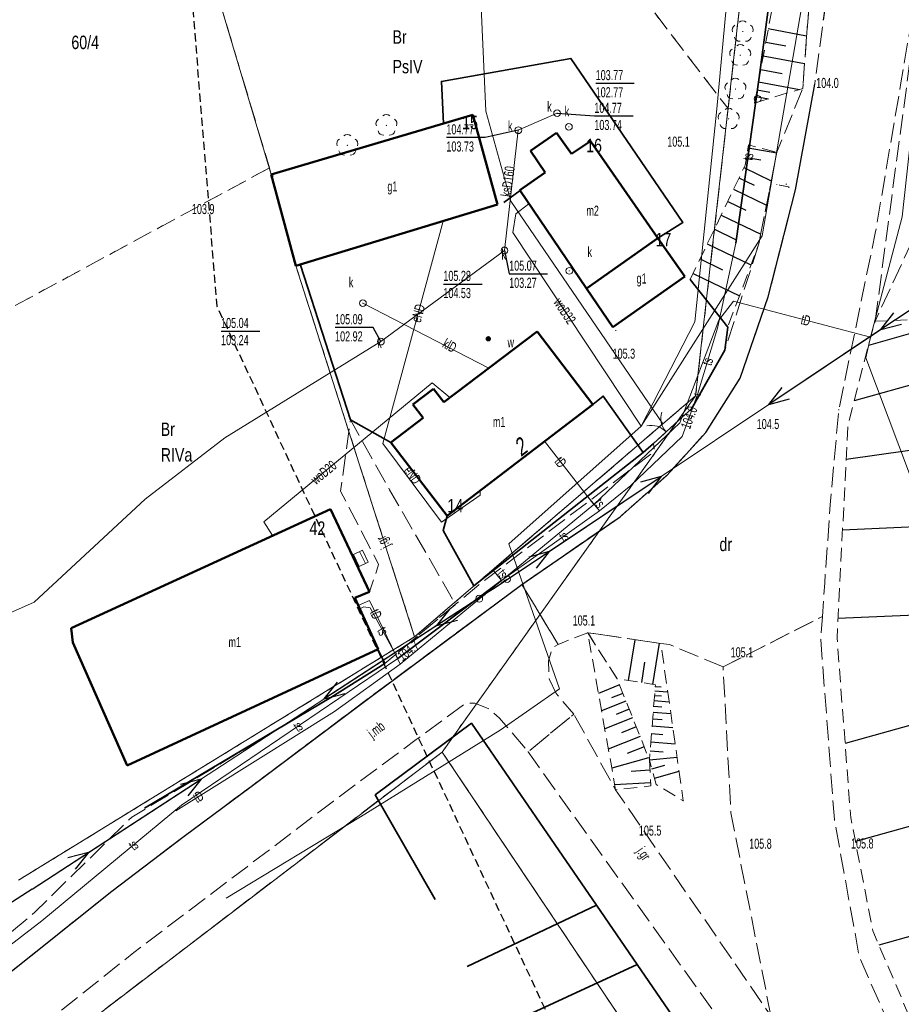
# Model space of a CAD drawing. Header units: metres. Extents: x 5550910 to 5553628, y 5952297 to 5957865.
# Tile 26 of 36: x 5551403 to 5551469, y 5955411 to 5955484. Entities that reach past the tile are written whole.
import ezdxf
from ezdxf.enums import TextEntityAlignment as Align

# ---------------------------------------------------------------- set-up
doc = ezdxf.new("R2010")
doc.units = ezdxf.units.M
for name, pattern in [('1.0_0.5', [1.5, 1, -0.5]), ('1.5_0.5', [2, 1.5, -0.5]), ('2', [0.9, 0.6, -0.3]), ('219-500', [0]), ('egkk-500', [2, 1.5, -0.5]), ('egug-500', [1, 0.5, -0.5]), ('otob_500', [0]), ('suep_nn_500', [0]), ('supp_500', [1, 0.5, -0.5])]:
    doc.linetypes.add(name, pattern=pattern)
doc.layers.get('0').update_dxf_attribs({"color": 2, "lineweight": 5})
doc.styles.get("Standard").update_dxf_attribs({"font": 'Working1250', "width": 0.75})
doc.linetypes.add('902-500', pattern='A,3.75,0,[1,ksztalty.shx,S=0.5,R=0,X=0,Y=0],3.75', length=7.5)

# ---------------------------------------------------------------- blocks, each defined once
blk = doc.blocks.new('PW01')
at = {"linetype": 'Continuous', "lineweight": 13}
h = blk.add_hatch(color=0, dxfattribs=at)
edge = h.paths.add_edge_path()
edge.add_arc((0, 0), 0.045, 0, 360)
blk = doc.blocks.new('US22')
at = {"color": 0, "linetype": 'Continuous', "lineweight": 13}
blk.add_circle((0, 0), 0.25, dxfattribs=at)
blk = doc.blocks.new('OP021')
at = {"linetype": 'Continuous', "lineweight": 13}
h = blk.add_hatch(color=0, dxfattribs=at)
edge = h.paths.add_edge_path()
edge.add_arc((0, 0), 0.05, 0, 360)
at = {"color": 0, "linetype": 'Continuous', "lineweight": 13}
for centre, start, end in [((0, 0.4), 49.272, 130.728), ((-0.38, 0.124), 121.308, 202.548), ((0.38, 0.124), 337.452, 58.692), ((-0.235, -0.324), 193.221, 274.871), ((0.235, -0.324), 265.129, 346.779)]:
    blk.add_arc(centre, 0.4, start, end, dxfattribs=at)
blk = doc.blocks.new('US25')
at = {"linetype": 'Continuous', "lineweight": 0}
h = blk.add_hatch(color=0, dxfattribs=at)
edge = h.paths.add_edge_path()
edge.add_arc((0, 0), 0.2, 0, 360)
blk = doc.blocks.new('XX_01')
at = {"color": 0, "linetype": 'Continuous', "lineweight": 13}
blk.add_line((0, -0.25), (0, 0.25), dxfattribs=at)
blk = doc.blocks.new('US15')
at = {"color": 0, "linetype": 'Continuous', "lineweight": 13}
blk.add_circle((0, 0), 0.25, dxfattribs=at)
blk = doc.blocks.new('SM05')
at = {"color": 0, "linetype": 'Continuous', "lineweight": 13}
blk.add_circle((0, 0), 0.25, dxfattribs=at)
blk = doc.blocks.new('OK02')
at = {"color": 0, "linetype": 'Continuous', "lineweight": 0}
for centre, start, end in [((-1.5, 0), 0, 60), ((1.5, 0), 120, 180)]:
    blk.add_arc(centre, 1.5, start, end, dxfattribs=at)
blk = doc.blocks.new('SUEP1')
at = {"color": 0, "linetype": 'Continuous'}
for p, q in [((0, 0), (5, 0)), ((5, 0), (3.5, 0.5)), ((5, 0), (3.5, -0.5)), ((5, 0), (15, 0)), ((15, 0), (13.5, 0.5)), ((15, 0), (13.5, -0.5))]:
    blk.add_line(p, q, dxfattribs=at)

msp = doc.modelspace()

# ---------------------------------------------------------------- linework, layer by layer
at = {"layer": '000 Inne (niezydentyfikowane)', "color": 7, "linetype": 'CONTINUOUS', "lineweight": 25, "flags": 128}
for points in [[(5551458.82, 5955483.79), (5551461.67, 5955483.26)], [(5551458.64, 5955482.79), (5551460.12, 5955482.52)], [(5551458.45, 5955481.77), (5551461.52, 5955481.2)], [(5551458.26, 5955480.75), (5551459.85, 5955480.45)], [(5551458.09, 5955479.84), (5551461.13, 5955479.28)], [(5551457.98, 5955479.25), (5551458.93, 5955479.07)], [(5551457.89, 5955478.76), (5551458.84, 5955478.58)], [(5551457.32, 5955474.94), (5551459.45, 5955474.57)], [(5551457.2, 5955474.22), (5551458.26, 5955474.03)], [(5551457.01, 5955473.47), (5551459.04, 5955472.49)], [(5551456.64, 5955472.7), (5551457.76, 5955472.17)], [(5551456.24, 5955471.86), (5551458.69, 5955470.68)], [(5551455.8, 5955470.94), (5551457.14, 5955470.29)], [(5551455.31, 5955469.94), (5551458.26, 5955468.52)], [(5551454.81, 5955468.88), (5551456.38, 5955468.12)], [(5551454.28, 5955467.79), (5551457.53, 5955466.23)], [(5551453.75, 5955466.68), (5551455.42, 5955465.87)], [(5551453.23, 5955465.59), (5551456.68, 5955463.93)], [(5551471.65, 5955461.77), (5551466.26, 5955460.25)], [(5551472.65, 5955458.21), (5551465.21, 5955456.12)], [(5551473.73, 5955453.07), (5551464.61, 5955451.78)], [(5551474.11, 5955446.96), (5551464.34, 5955446.52)], [(5551474.4, 5955440.41), (5551464, 5955439.95)], [(5551448.44, 5955435.34), (5551448.92, 5955438.38)], [(5551450.25, 5955435.06), (5551450.73, 5955438.11)], [(5551449.41, 5955435.19), (5551449.65, 5955436.71)], [(5551447.76, 5955435.02), (5551446.2, 5955434.39)], [(5551450.39, 5955434.59), (5551451.34, 5955434.51)], [(5551450.42, 5955434.91), (5551450.86, 5955434.88)], [(5551448.24, 5955433.81), (5551446.43, 5955433.09)], [(5551448.01, 5955434.39), (5551447.17, 5955434.05)], [(5551450.34, 5955433.85), (5551451.45, 5955433.76)], [(5551450.37, 5955434.24), (5551450.88, 5955434.2)], [(5551448.48, 5955433.21), (5551447.51, 5955432.83)], [(5551450.27, 5955432.99), (5551451.57, 5955432.89)], [(5551450.3, 5955433.44), (5551450.91, 5955433.39)], [(5551474.74, 5955433.51), (5551464.53, 5955430.66)], [(5551448.73, 5955432.58), (5551446.67, 5955431.76)], [(5551450.23, 5955432.5), (5551450.94, 5955432.45)], [(5551449, 5955431.9), (5551447.9, 5955431.46)], [(5551450.18, 5955431.98), (5551451.72, 5955431.85)], [(5551449.29, 5955431.18), (5551446.93, 5955430.25)], [(5551450.09, 5955430.79), (5551451.9, 5955430.64)], [(5551450.14, 5955431.41), (5551450.97, 5955431.34)], [(5551449.6, 5955430.41), (5551448.34, 5955429.91)], [(5551450.03, 5955430.13), (5551451.01, 5955430.05)], [(5551449.92, 5955429.59), (5551447.18, 5955428.83)], [(5551449.98, 5955429.45), (5551452.04, 5955429.65)], [(5551450.02, 5955428.67), (5551448.63, 5955428.59)], [(5551450.16, 5955428.79), (5551451.12, 5955429.06)], [(5551450.36, 5955428.09), (5551452.19, 5955428.6)], [(5551450.08, 5955427.74), (5551447.4, 5955427.59)], [(5551476.68, 5955426.55), (5551465.29, 5955423.38)], [(5551478.79, 5955418.96), (5551467.04, 5955415.68)]]:
    msp.add_lwpolyline(points, dxfattribs=at)
at = {"layer": '217-kontur klasyfikacyjny', "color": 92, "linetype": 'egkk-500', "lineweight": 18, "flags": 128}
for points in [[(5551455.83, 5955477.85), (5551459.79, 5955512.97)], [(5551441.88, 5955496.07), (5551455.83, 5955477.85)], [(5551416.26, 5955491.78), (5551421.74, 5955473.44)], [(5551453.42, 5955456.51), (5551455.83, 5955477.85)], [(5551421.74, 5955473.44), (5551396.1, 5955459.56)], [(5551421.88, 5955472.96), (5551421.74, 5955473.44)], [(5551423.71, 5955466.16), (5551421.88, 5955472.96)], [(5551432.53, 5955438.59), (5551423.71, 5955466.16)], [(5551450.97, 5955454.41), (5551453.42, 5955456.51)], [(5551432.53, 5955438.59), (5551450.97, 5955454.41)], [(5551403.08, 5955420.5), (5551432.53, 5955438.59)], [(5551434.58, 5955430.03), (5551389.62, 5955395.74)], [(5551458.8, 5955393.9), (5551434.58, 5955430.03)]]:
    msp.add_lwpolyline(points, dxfattribs=at)
at = {"layer": '218-kontur użytku gruntowego', "color": 3, "linetype": 'egug-500', "lineweight": 18, "flags": 128}
for points in [[(5551459.79, 5955512.97), (5551455.83, 5955477.85)], [(5551441.88, 5955496.07), (5551455.83, 5955477.85)], [(5551416.26, 5955491.78), (5551421.74, 5955473.44)], [(5551455.83, 5955477.85), (5551453.42, 5955456.51)], [(5551421.74, 5955473.44), (5551396.1, 5955459.56)], [(5551421.88, 5955472.96), (5551421.74, 5955473.44)], [(5551423.71, 5955466.16), (5551421.88, 5955472.96)], [(5551432.53, 5955438.59), (5551423.71, 5955466.16)], [(5551453.42, 5955456.51), (5551434.58, 5955430.03)], [(5551453.42, 5955456.51), (5551450.97, 5955454.41)], [(5551450.97, 5955454.41), (5551432.53, 5955438.59)], [(5551432.53, 5955438.59), (5551403.08, 5955420.5)], [(5551434.58, 5955430.03), (5551389.62, 5955395.74)], [(5551458.8, 5955393.9), (5551434.58, 5955430.03)]]:
    msp.add_lwpolyline(points, dxfattribs=at)
at = {"layer": '219-działka ewidencyjna', "color": 7, "linetype": '219-500', "lineweight": 18, "flags": 128}
for points in [[(5551431.28, 5955623.38), (5551437.83, 5955477.66)], [(5551431.28, 5955623.38), (5551437.83, 5955477.66)], [(5551403.28, 5955535.27), (5551421.88, 5955472.96)], [(5551453.42, 5955456.51), (5551459.79, 5955512.97)], [(5551437.83, 5955477.66), (5551439.68, 5955470.98)], [(5551437.83, 5955477.66), (5551439.68, 5955470.98)], [(5551421.88, 5955472.96), (5551423.71, 5955466.16)], [(5551439.68, 5955470.98), (5551450.97, 5955454.41)], [(5551439.68, 5955470.98), (5551450.97, 5955454.41)], [(5551432.53, 5955438.59), (5551423.71, 5955466.16)], [(5551434.58, 5955430.03), (5551453.42, 5955456.51)], [(5551453.42, 5955456.51), (5551450.97, 5955454.41)], [(5551432.53, 5955438.59), (5551450.97, 5955454.41)], [(5551432.53, 5955438.59), (5551450.97, 5955454.41)], [(5551432.53, 5955438.59), (5551403.08, 5955420.5)], [(5551432.53, 5955438.59), (5551403.08, 5955420.5)], [(5551434.58, 5955430.03), (5551389.62, 5955395.74)], [(5551434.58, 5955430.03), (5551458.8, 5955393.9)]]:
    msp.add_lwpolyline(points, dxfattribs=at)
at = {"layer": '312-budynek ewidencyjny', "color": 7, "linetype": 'CONTINUOUS', "lineweight": 50, "flags": 128}
for points in [[(5551421.88, 5955472.96), (5551436.87, 5955477.38)], [(5551436.87, 5955477.38), (5551438.69, 5955470.72)], [(5551441.14, 5955474.7), (5551443.09, 5955476.04)], [(5551443.09, 5955476.04), (5551444.19, 5955474.49)], [(5551444.19, 5955474.49), (5551445.6, 5955475.43)], [(5551445.6, 5955475.43), (5551450.62, 5955468.23)], [(5551442.23, 5955473.11), (5551441.14, 5955474.7)], [(5551423.71, 5955466.16), (5551421.88, 5955472.96)], [(5551440.35, 5955471.78), (5551442.23, 5955473.11)], [(5551445.32, 5955464.47), (5551440.35, 5955471.78)], [(5551438.69, 5955470.72), (5551423.71, 5955466.16)], [(5551450.62, 5955468.23), (5551445.32, 5955464.47)], [(5551445.32, 5955464.47), (5551450.62, 5955468.23)], [(5551450.62, 5955468.23), (5551452.62, 5955465.36)], [(5551452.62, 5955465.36), (5551447.26, 5955461.61)], [(5551447.26, 5955461.61), (5551445.32, 5955464.47)], [(5551434.7, 5955456.04), (5551441.64, 5955461.28)], [(5551441.64, 5955461.28), (5551445.77, 5955455.87)], [(5551432.41, 5955455.86), (5551433.94, 5955457.02)], [(5551433.94, 5955457.02), (5551434.7, 5955456.04)], [(5551433.17, 5955454.87), (5551432.41, 5955455.86)], [(5551445.77, 5955455.87), (5551434.94, 5955447.59)], [(5551430.77, 5955453.04), (5551433.17, 5955454.87)], [(5551434.94, 5955447.59), (5551430.77, 5955453.04)], [(5551407, 5955439.24), (5551426.28, 5955448.09)], [(5551426.28, 5955448.09), (5551429.19, 5955441.94)], [(5551429.19, 5955441.94), (5551428.08, 5955441.48)], [(5551428.08, 5955441.48), (5551429.82, 5955437.68)], [(5551407.14, 5955438.18), (5551407, 5955439.24)], [(5551411.18, 5955429.03), (5551407.14, 5955438.18)], [(5551429.82, 5955437.68), (5551411.18, 5955429.03)]]:
    msp.add_lwpolyline(points, dxfattribs=at)
at = {"layer": '352-schody', "color": 7, "linetype": 'CONTINUOUS', "lineweight": 18, "flags": 128}
msp.add_lwpolyline([(5551428.66, 5955445.04), (5551429.09, 5955444.14), (5551428.32, 5955443.77), (5551427.9, 5955444.67)], close=True, dxfattribs=at)
msp.add_lwpolyline([(5551428.66, 5955445.04), (5551429.09, 5955444.14), (5551428.32, 5955443.77), (5551427.9, 5955444.67)], close=True, dxfattribs=at)
for points in [[(5551427.986, 5955444.712), (5551428.421, 5955443.819)], [(5551428.436, 5955444.931), (5551428.872, 5955444.035)]]:
    msp.add_lwpolyline(points, dxfattribs=at)
at = {"layer": 'brama', "color": 7, "linetype": 'otob_500', "lineweight": 18, "flags": 128}
msp.add_lwpolyline([(5551450.29, 5955452.97), (5551452.15, 5955454.67)], dxfattribs=at)
at = {"layer": 'jezdnia', "color": 7, "linetype": '1.5_0.5', "lineweight": 18, "flags": 128}
for points in [[(5551455.46, 5955436.36), (5551451.47, 5955438.02), (5551450.83, 5955438.1), (5551445.4, 5955438.9), (5551443.19, 5955438.03), (5551440.51, 5955442.48), (5551447.81, 5955447.52), (5551451.28, 5955450.59), (5551454.17, 5955453.78), (5551456.72, 5955457.82), (5551458.82, 5955463.86), (5551460.83, 5955471.81), (5551462.27, 5955479.67), (5551462.91, 5955484.42), (5551465.39, 5955501.99), (5551466.19, 5955508.81), (5551467.49, 5955522.39), (5551468.2, 5955534.19), (5551468.23, 5955544.61), (5551467.8, 5955552.06), (5551466.22, 5955562.94), (5551464.66, 5955570.05), (5551462.19, 5955577.94), (5551457.61, 5955588.96), (5551451.77, 5955600.12), (5551442.37, 5955616.54), (5551433.77, 5955631.22), (5551400.1, 5955695.98), (5551398.61, 5955699.66), (5551392.38, 5955717.92), (5551385.91, 5955744.81), (5551380.33, 5955777.31), (5551374.05, 5955813.71), (5551372.12, 5955825.49), (5551365.44, 5955865.4), (5551363.8, 5955875.7), (5551355.71, 5955924.64), (5551347.53, 5955974.75), (5551342.58, 5956003.07), (5551340.16, 5956014.08), (5551336.72, 5956027.23), (5551327.68, 5956053.5), (5551321.55, 5956071.1), (5551308.12, 5956107.81), (5551304.1, 5956118.58), (5551302.02, 5956124.47), (5551293.94, 5956146.88), (5551287.71, 5956164.52), (5551279.05, 5956191.98), (5551271.84, 5956214.64), (5551267.8, 5956227.61), (5551260.96, 5956249.65), (5551257.51, 5956260.73), (5551248.19, 5956289.59), (5551242.53, 5956307.71), (5551233.42, 5956336.76), (5551228.17, 5956354.06), (5551225.8, 5956361.78), (5551223.62, 5956368.9), (5551214.09, 5956400.02), (5551206.76, 5956423.52), (5551198.99, 5956449.35), (5551191.51, 5956473.27), (5551187.29, 5956486.42), (5551182.07, 5956502.69), (5551179.05, 5956512.76), (5551173.09, 5956531.56), (5551169.39, 5956543.47), (5551164.74, 5956558.45), (5551157.45, 5956581.75), (5551154.15, 5956592.27), (5551148.76, 5956609.66), (5551141.82, 5956631.89), (5551138.84, 5956641.55), (5551134.75, 5956654.86), (5551126.91, 5956679.54), (5551122.63, 5956693.23), (5551115.54, 5956715.76), (5551111.24, 5956729.91), (5551103.85, 5956753.24), (5551096.3, 5956777.7), (5551087, 5956807.77), (5551081.75, 5956824.64), (5551070.89, 5956859.11), (5551062.32, 5956886.3), (5551054.39, 5956911.6), (5551043.32, 5956947.04), (5551039.41, 5956959.5), (5551027.82, 5956996.92), (5551025.81, 5957004.31), (5551018.2, 5957028.13), (5551012.62, 5957045.95), (5551011.54, 5957049.89), (5551009.39, 5957056.51), (5550998.84, 5957089.87), (5550996.62, 5957097.11), (5550986.69, 5957129.32), (5550983.18, 5957140.89), (5550976.46, 5957166.48), (5550972.71, 5957181.16), (5550968.86, 5957201.13), (5550966.29, 5957214.65), (5550961.72, 5957239.19), (5550957.49, 5957261.56), (5550955.99, 5957269.71), (5550954.35, 5957279.28), (5550951.59, 5957293.75), (5550947.75, 5957313.48), (5550943.48, 5957336.91), (5550938.88, 5957360.91), (5550937.97, 5957366.94), (5550932.96, 5957392.85), (5550929.44, 5957411.71), (5550925.84, 5957430.33), (5550920.14, 5957460.6), (5550916.67, 5957479.44), (5550912.3, 5957503.48), (5550909.56, 5957517.89), (5550913.82, 5957522.69), (5550915.56, 5957513.52), (5550918.67, 5957496.14), (5550922.76, 5957474.05), (5550924.78, 5957463.24), (5550928.63, 5957442.26), (5550933.03, 5957419.36), (5550934.06, 5957413.47), (5550939.29, 5957386.14), (5550943.41, 5957363.83), (5550948.09, 5957339.95), (5550951.79, 5957319.77), (5550952.86, 5957314.32), (5550959.92, 5957275.49), (5550963.97, 5957253.47), (5550968.1, 5957231.5), (5550970.73, 5957217.14), (5550975.77, 5957191.94), (5550977.87, 5957181.94), (5550981.89, 5957164.77), (5550987.97, 5957142.56), (5550992.46, 5957128.18), (5550999.42, 5957105.33), (5551004, 5957090.58), (5551014.33, 5957057.68), (5551018.55, 5957043.79), (5551024.99, 5957023.33), (5551028.68, 5957011.77), (5551029.13, 5957010.31), (5551032.85, 5956998.19), (5551039.65, 5956976.01), (5551044.46, 5956960.23), (5551048.68, 5956946.9), (5551055.24, 5956925.88), (5551057.58, 5956918.49), (5551063.01, 5956901.3), (5551070.32, 5956877.6), (5551073.74, 5956866.47), (5551080.71, 5956844.46), (5551086.33, 5956826.74), (5551092.99, 5956804.96), (5551098.05, 5956788.11), (5551101.12, 5956778.66), (5551109.39, 5956752.24), (5551113.61, 5956738.95), (5551116.56, 5956729.08), (5551121.31, 5956714.35), (5551126.39, 5956698.03), (5551129, 5956689.56), (5551133.75, 5956674.46), (5551139.73, 5956655.88), (5551143.64, 5956643.11), (5551147.61, 5956630.43), (5551154.18, 5956609.09), (5551155.5, 5956604.86), (5551158.01, 5956596.94), (5551159.25, 5956592.98), (5551166.85, 5956568.55), (5551173.71, 5956546.8), (5551181.03, 5956523.35), (5551188.65, 5956499.44), (5551196.38, 5956474.11), (5551202.84, 5956453.01), (5551207.1, 5956439.31), (5551213.9, 5956417.73), (5551217.44, 5956406.37), (5551222.93, 5956388.5), (5551229.83, 5956366.47), (5551233.32, 5956355.52), (5551240.56, 5956332.43), (5551245.45, 5956316.93), (5551248, 5956308.76), (5551253.24, 5956292.28), (5551260.02, 5956270.42), (5551262.56, 5956262.67), (5551267.38, 5956247.23), (5551271.96, 5956231.95), (5551274.14, 5956225.17), (5551279.68, 5956206.78), (5551284.32, 5956192.4), (5551288.57, 5956178.98), (5551292.19, 5956167.6), (5551299.71, 5956146.44), (5551304.8, 5956132.33), (5551308.52, 5956121.77), (5551313.47, 5956107.88), (5551320.55, 5956088.91), (5551326.23, 5956073.85), (5551331.11, 5956059.83), (5551335.71, 5956046.23), (5551341.7, 5956028.66), (5551346.19, 5956010.5), (5551347.69, 5956003.52), (5551351.97, 5955979.19), (5551355.03, 5955960.28), (5551358.85, 5955937.06), (5551362.21, 5955915.63), (5551364.69, 5955901.69), (5551368.96, 5955876.81), (5551372.92, 5955851.81), (5551377.19, 5955826.09), (5551382.59, 5955794.22), (5551385.43, 5955778.26), (5551389.38, 5955754.95), (5551390.89, 5955745.69), (5551397.32, 5955719.95), (5551399.61, 5955713.4), (5551439.55, 5955631.38), (5551443.56, 5955624.57), (5551454.97, 5955605.35), (5551462.63, 5955591.72), (5551466.96, 5955582.47), (5551468.86, 5955576.73), (5551472.31, 5955563.72), (5551473.33, 5955556.12), (5551474.07, 5955545.3), (5551474.1, 5955541.82), (5551474.14, 5955538.38), (5551473.7, 5955527.75), (5551473.09, 5955519.95), (5551473.01, 5955511.84), (5551472.35, 5955504.12), (5551472.15, 5955502.45), (5551470.88, 5955492.84), (5551468.68, 5955479.76), (5551466.77, 5955468.59), (5551464.06, 5955455.47), (5551463.42, 5955448.39), (5551463.01, 5955442.58), (5551462.84, 5955440.11)], [(5551463.99, 5955508.72), (5551464.39, 5955510.17), (5551465.07, 5955505.61), (5551465.39, 5955501.99), (5551462.91, 5955484.42), (5551462.27, 5955479.67), (5551460.83, 5955471.81), (5551458.82, 5955463.86), (5551456.72, 5955457.82), (5551454.17, 5955453.78), (5551451.28, 5955450.59), (5551447.81, 5955447.52), (5551440.51, 5955442.48), (5551429.4, 5955434.24), (5551420.39, 5955427.48), (5551415.4, 5955423.77), (5551410.03, 5955419.68), (5551404.02, 5955414.89), (5551388.06, 5955402.21), (5551380.5, 5955396.26), (5551377.36, 5955396.04), (5551381.17, 5955399.01), (5551380.35, 5955400.17), (5551384.73, 5955403.7), (5551385.53, 5955402.4), (5551404.31, 5955418.13), (5551411.51, 5955425.2), (5551426.31, 5955434.09), (5551430.33, 5955436.62), (5551435.58, 5955441.01), (5551437.3, 5955442.45), (5551450.34, 5955452.36), (5551450.29, 5955452.97), (5551453.1, 5955455.53), (5551455.6, 5955459.9), (5551458.12, 5955467.81), (5551459.46, 5955474.6), (5551461.38, 5955479.35), (5551462.2, 5955490.26)], [(5551466.76, 5955462.04), (5551470.88, 5955492.84), (5551472.15, 5955502.45), (5551473.17, 5955497.94), (5551474.41, 5955491.13), (5551474.48, 5955490.01), (5551471.91, 5955475.62), (5551471.01, 5955471.25)], [(5551430.33, 5955436.62), (5551429.82, 5955437.68), (5551428.08, 5955441.48), (5551429.19, 5955441.94), (5551429.86, 5955443.97), (5551427.03, 5955449.42), (5551427.76, 5955454.71), (5551430.67, 5955449.52), (5551435.58, 5955441.01)], [(5551440.51, 5955442.48), (5551443.19, 5955438.03), (5551442.76, 5955437.75), (5551442.49, 5955436.82), (5551442.54, 5955435.46), (5551443.05, 5955434.38), (5551444.37, 5955432.84), (5551440.96, 5955430.05), (5551438.84, 5955432.55), (5551438.07, 5955433.23), (5551437, 5955433.66), (5551436.3, 5955433.64), (5551432.66, 5955430.97), (5551426.5, 5955426.39), (5551420.08, 5955421.51), (5551411.66, 5955415.13), (5551402.29, 5955407.66), (5551395.28, 5955402.08), (5551394.43, 5955401.4), (5551389.56, 5955397.54), (5551389.13, 5955397.2), (5551388.73, 5955396.71), (5551388.59, 5955396.19), (5551388.53, 5955395.66), (5551380.89, 5955390.38), (5551375.38, 5955386.63), (5551373.04, 5955385.03), (5551370.02, 5955383.17), (5551366.48, 5955381.35), (5551362.36, 5955379.55), (5551358.86, 5955378.38), (5551358.6, 5955378.23), (5551358.08, 5955377.56), (5551357.7, 5955376.9), (5551354.59, 5955376.32), (5551353.02, 5955376.02), (5551352.43, 5955376.67), (5551351.86, 5955377.02), (5551350.93, 5955377.01), (5551344.8, 5955376.21), (5551339.27, 5955375.52), (5551327.58, 5955374.07), (5551319.3, 5955372.88), (5551313, 5955372.25), (5551301.97, 5955371.22), (5551295.52, 5955370.61), (5551291.26, 5955369.8), (5551286.28, 5955368.48), (5551279.57, 5955366.33), (5551273.64, 5955363.97), (5551266.96, 5955360.99), (5551265.05, 5955365.45), (5551270, 5955367.81), (5551273.72, 5955369.46), (5551274.06, 5955369.73), (5551274.44, 5955370.68), (5551274.45, 5955371.73), (5551273.9, 5955373.03), (5551276.41, 5955375.18), (5551277.16, 5955374.57), (5551278.19, 5955373.7), (5551280.23, 5955372.69), (5551281.92, 5955372.53), (5551282.9, 5955372.72), (5551284.85, 5955373.29), (5551287.8, 5955374.2), (5551292.89, 5955375.31), (5551297.63, 5955375.96), (5551307.84, 5955376.94), (5551315.6, 5955377.64), (5551321.13, 5955378.21), (5551329.24, 5955379.07), (5551339.43, 5955380.25), (5551344.34, 5955380.83), (5551350.21, 5955381.58), (5551356.02, 5955382.45), (5551359.12, 5955383.16), (5551361.37, 5955384.11), (5551365.43, 5955385.98), (5551369.58, 5955388.12), (5551372.47, 5955390.09), (5551380.5, 5955396.26), (5551388.06, 5955402.21), (5551404.02, 5955414.89), (5551410.03, 5955419.68), (5551415.4, 5955423.77), (5551420.39, 5955427.48), (5551429.4, 5955434.24)], [(5551455.46, 5955436.36), (5551462.84, 5955440.11), (5551462.72, 5955438.4), (5551463.73, 5955425.01), (5551465.59, 5955414.78), (5551471.39, 5955401.64), (5551476.26, 5955393.49), (5551481.57, 5955385.59), (5551486.91, 5955377.94), (5551492.56, 5955369.92), (5551498.17, 5955361.88), (5551503.54, 5955353.79), (5551508.46, 5955345.75), (5551513.01, 5955337.32), (5551517.06, 5955328.95), (5551521.26, 5955320.4), (5551527.99, 5955306.48), (5551534.66, 5955292.46), (5551540.03, 5955281.11), (5551544.46, 5955272.26), (5551549.92, 5955261.82), (5551556.78, 5955249.11), (5551563.35, 5955237.41), (5551576.27, 5955214.14), (5551589.15, 5955190.94), (5551602.61, 5955166.79), (5551610.2, 5955153.13), (5551615.51, 5955143.14), (5551619.01, 5955135.22), (5551622.49, 5955125.88), (5551624.8, 5955117.28), (5551625.95, 5955111.72), (5551627.11, 5955102.56), (5551627.35, 5955092.82), (5551626.85, 5955081.7), (5551625.88, 5955070.37), (5551623.7, 5955047.04), (5551620.95, 5955020.53), (5551617.92, 5954991.94), (5551615.38, 5954967.14), (5551613.18, 5954947.28), (5551611.52, 5954931.92), (5551610.33, 5954919.85), (5551609.4, 5954907.11), (5551609.24, 5954894.54), (5551609.55, 5954883.4), (5551610.4, 5954873.42), (5551611.97, 5954861.74), (5551614.66, 5954846.3), (5551617.57, 5954829.95), (5551622.78, 5954801.05), (5551627.75, 5954773.57), (5551632.86, 5954745.16), (5551637.68, 5954717.39), (5551641.61, 5954694.82), (5551646.22, 5954667.88), (5551648.5, 5954654.19), (5551650.68, 5954640.43), (5551652.8, 5954625.44), (5551654.84, 5954609.05), (5551656.47, 5954593.16), (5551657.56, 5954579.76), (5551658.22, 5954571.81), (5551661.67, 5954527.38), (5551663.82, 5954499.25), (5551665.88, 5954471.68), (5551666.57, 5954462.47), (5551666.66, 5954461.93), (5551672.22, 5954389.95), (5551675.28, 5954351.04), (5551677.91, 5954318.05), (5551683.44, 5954244.25), (5551687.09, 5954197.42), (5551690.15, 5954157.69), (5551698.86, 5954043.22), (5551701.1, 5954018.88), (5551703.84, 5954003.49), (5551711.13, 5953980.46), (5551724.65, 5953951.63), (5551832.15, 5953745.44), (5551835.68, 5953738.86), (5551892.81, 5953628.66), (5551917.14, 5953581.55), (5551966.35, 5953486.49), (5551994.72, 5953431.65), (5552025.63, 5953371.58), (5552071.66, 5953283.52), (5552082.57, 5953262.51), (5552091.2, 5953243.96), (5552093.79, 5953236), (5552095.32, 5953229.38), (5552096.23, 5953224.74), (5552096.78, 5953218.46), (5552100.14, 5953217.29), (5552100.02, 5953214.11), (5552097, 5953213.18), (5552096.9, 5953207.97), (5552096.49, 5953201.04), (5552096.15, 5953198.09), (5552095.51, 5953192.94), (5552094.39, 5953184.52), (5552092.92, 5953174.68), (5552086.6, 5953175.52), (5552087.15, 5953181.17), (5552087.92, 5953187.13), (5552089.57, 5953201.15), (5552090.1, 5953206.02), (5552090.25, 5953210.99), (5552090.32, 5953212.13), (5552090.34, 5953215.17), (5552090.18, 5953219.38), (5552089.86, 5953222.64), (5552089.18, 5953225.81), (5552088.58, 5953229.73), (5552083.72, 5953244.98), (5552079.77, 5953254.29), (5552072.88, 5953268), (5552038.97, 5953333.01), (5552035.49, 5953333.57), (5552033.38, 5953337.96), (5552034.81, 5953340.91), (5551999.22, 5953409.52), (5551969.85, 5953466.23), (5551946.4, 5953511.81), (5551910.17, 5953581.82), (5551879.79, 5953640.62), (5551838.98, 5953719.14), (5551834.68, 5953727.41), (5551765.67, 5953859.94), (5551722.89, 5953941.84), (5551718.7, 5953949.73), (5551709.81, 5953966.79), (5551704.51, 5953978.64), (5551699.67, 5953992.93), (5551695.07, 5954013.03), (5551692.89, 5954034.57), (5551690.3, 5954075.98), (5551686.75, 5954079.02), (5551680.53, 5954078.59), (5551671.21, 5954075.63), (5551669.84, 5954079.96), (5551681.88, 5954083.76), (5551686.1, 5954085.62), (5551689.23, 5954089.48), (5551684.5, 5954152.19), (5551683.75, 5954161.01), (5551678.17, 5954232.97), (5551671.58, 5954319.64), (5551667.8, 5954368.46), (5551665.49, 5954398.42), (5551660.67, 5954461.52), (5551660.6, 5954463.01), (5551659.45, 5954477.3), (5551657.59, 5954501.58), (5551655.41, 5954529.68), (5551653.55, 5954552.49), (5551652.2, 5954554.53), (5551650.8, 5954555.88), (5551649.26, 5954556.61), (5551647.29, 5954557.16), (5551642.56, 5954558.16), (5551633.34, 5954560.05), (5551634.32, 5954564.09), (5551639.82, 5954563.11), (5551645.81, 5954561.93), (5551647.69, 5954562.06), (5551649.42, 5954562.55), (5551650.94, 5954563.9), (5551651.84, 5954565.19), (5551652.48, 5954566.52), (5551651.43, 5954579.7), (5551650.62, 5954589.92), (5551649.8, 5954598.78), (5551648.73, 5954608.14), (5551647.37, 5954620.12), (5551645.22, 5954635.92), (5551642.82, 5954651.1), (5551640.4, 5954665.92), (5551635.83, 5954692.45), (5551631.2, 5954719.48), (5551627.16, 5954742.48), (5551624.12, 5954759.39), (5551618.16, 5954792.27), (5551612.87, 5954821.32), (5551608.74, 5954844.33), (5551606.24, 5954858.98), (5551604.66, 5954869.82), (5551603.57, 5954881.44), (5551602.87, 5954892.76), (5551602.85, 5954904.59), (5551603.56, 5954916.05), (5551604.7, 5954927.95), (5551606.4, 5954942.28), (5551608.06, 5954956.8), (5551611, 5954984.81), (5551613.91, 5955012.23), (5551616.79, 5955039.97), (5551617.36, 5955044.74), (5551619.35, 5955066.31), (5551620.39, 5955080.65), (5551620.78, 5955093.59), (5551619.97, 5955105.33), (5551618.25, 5955116.23), (5551614.99, 5955127.4), (5551612.65, 5955133.54), (5551610.64, 5955138.15), (5551609.52, 5955140.32), (5551606.5, 5955146.61), (5551605.34, 5955148.99), (5551598.71, 5955161.09), (5551585.07, 5955185.86), (5551571.93, 5955209.34), (5551558.7, 5955233.28), (5551551.28, 5955246.32), (5551544.81, 5955258.25), (5551538.95, 5955269.35), (5551534.5, 5955278.23), (5551530.09, 5955287.52), (5551524.37, 5955299.62), (5551518.43, 5955311.96), (5551511.28, 5955326.64), (5551507.77, 5955333.65), (5551503.83, 5955341.4), (5551498.9, 5955349.41), (5551493.75, 5955357.22), (5551488.17, 5955365.39), (5551482.73, 5955372.79), (5551476.66, 5955381.16), (5551471.18, 5955388.76), (5551464.9, 5955397.81), (5551463.59, 5955400.61), (5551459.01, 5955410.42), (5551456.04, 5955425.5)], [(5551453.03, 5955408.5), (5551455.36, 5955409.91), (5551440.96, 5955430.05), (5551444.37, 5955432.84), (5551447.47, 5955427.22), (5551459.01, 5955410.42), (5551463.59, 5955400.61), (5551458.51, 5955404.94), (5551455.99, 5955404.18), (5551442.69, 5955398.16), (5551437.12, 5955396.9), (5551432.98, 5955394.79), (5551431.68, 5955397.73), (5551441.8, 5955402.71)]]:
    msp.add_lwpolyline(points, close=True, dxfattribs=at)
at = {"layer": 'krawężnik', "color": 7, "linetype": 'CONTINUOUS', "lineweight": 25, "flags": 128}
for points in [[(5551440.51, 5955442.48), (5551447.81, 5955447.52), (5551451.28, 5955450.59), (5551454.17, 5955453.78), (5551456.72, 5955457.82), (5551458.82, 5955463.86), (5551460.83, 5955471.81), (5551462.27, 5955479.67)], [(5551361.37, 5955384.11), (5551365.43, 5955385.98), (5551369.58, 5955388.12), (5551372.47, 5955390.09), (5551380.5, 5955396.26), (5551388.06, 5955402.21), (5551404.02, 5955414.89), (5551410.03, 5955419.68), (5551415.4, 5955423.77), (5551420.39, 5955427.48), (5551429.4, 5955434.24), (5551440.51, 5955442.48)]]:
    msp.add_lwpolyline(points, dxfattribs=at)
at = {"layer": 'obudowa ochronna przewodu', "color": 7, "linetype": 'CONTINUOUS', "lineweight": 35, "flags": 128}
for points in [[(5551460.8, 5955500.18), (5551458.15, 5955480.15), (5551456.4, 5955467.85)], [(5551452.41, 5955453.49), (5551448.6, 5955449.83)], [(5551431.29, 5955436.98), (5551438.99, 5955442.78)]]:
    msp.add_lwpolyline(points, dxfattribs=at)
at = {"layer": 'ogrodzenie trwałe', "color": 7, "linetype": '902-500', "lineweight": 35, "flags": 128}
for points in [[(5551434.67, 5955476.75), (5551434.53, 5955479.87), (5551444.15, 5955481.58), (5551452.47, 5955469.39), (5551450.62, 5955468.23)], [(5551439.17, 5955470.87), (5551440.37, 5955471.75)], [(5551424.06, 5955466.21), (5551427.76, 5955454.71), (5551430.77, 5955453.04)], [(5551452.15, 5955454.67), (5551453.1, 5955455.53), (5551455.6, 5955459.9), (5551455.81, 5955461.61), (5551453.01, 5955465.14)], [(5551445.77, 5955455.87), (5551446.55, 5955456.48), (5551449.52, 5955452.29)], [(5551450.29, 5955452.97), (5551449.52, 5955452.29), (5551436.94, 5955442.38), (5551434.66, 5955446.5), (5551434.94, 5955447.59)], [(5551412.45, 5955425.85), (5551426.31, 5955434.09), (5551430.33, 5955436.62), (5551429.81, 5955437.67)], [(5551434.05, 5955419.07), (5551429.61, 5955426.84), (5551436.76, 5955432.17), (5551446.06, 5955418.64), (5551449.08, 5955414.25), (5551452.54, 5955409.19)], [(5551446.06, 5955418.64), (5551436.43, 5955414.1)], [(5551438.66, 5955409.44), (5551449.08, 5955414.25)]]:
    msp.add_lwpolyline(points, dxfattribs=at)
at = {"layer": 'przewód elektroenergetyczny niskiego napięcia', "color": 1, "linetype": 'suep_nn_500', "lineweight": 18, "flags": 128}
for points in [[(5551438.38, 5955442.16), (5551471.34, 5955464.2)], [(5551404.1, 5955419.83), (5551438.38, 5955442.16)], [(5551363.08, 5955393.7), (5551404.1, 5955419.83)]]:
    msp.add_lwpolyline(points, dxfattribs=at)
at = {"layer": 'przewód elektroenergetyczny podziemny', "color": 1, "linetype": 'CONTINUOUS', "lineweight": 18, "flags": 128}
msp.add_lwpolyline([(5551434.65, 5955469.49), (5551430.16, 5955452.96), (5551434.53, 5955447.12), (5551437.4, 5955449.12), (5551437.41, 5955449.48)], dxfattribs=at)
at = {"layer": 'przewód kanalizacyjny', "color": 34, "linetype": 'CONTINUOUS', "lineweight": 18, "flags": 128}
for points in [[(5551439.21, 5955467.31), (5551440.24, 5955476.24), (5551443.12, 5955477.51)], [(5551439.21, 5955467.31), (5551430.03, 5955460.53), (5551418.43, 5955453.39), (5551412.51, 5955448.82), (5551404.25, 5955441.18), (5551397.72, 5955438.26)], [(5551428.69, 5955463.39), (5551438.05, 5955458.57)]]:
    msp.add_lwpolyline(points, dxfattribs=at)
at = {"layer": 'przewód telekomunikacyjny podziemny', "color": 30, "linetype": 'CONTINUOUS', "lineweight": 18, "flags": 128}
for points in [[(5551466.42, 5955460.86), (5551468.76, 5955469.8), (5551469.57, 5955477.06), (5551474.29, 5955492.35), (5551476.58, 5955521.18), (5551480.31, 5955526.04), (5551483.59, 5955527.72), (5551489.73, 5955531.64), (5551493.08, 5955533.76), (5551507.41, 5955541.05), (5551514.91, 5955543.83)], [(5551453.56, 5955456.6), (5551455.05, 5955461.52), (5551456.4, 5955467.85), (5551458.15, 5955480.15), (5551460.8, 5955500.18)], [(5551466.42, 5955460.86), (5551456.24, 5955463.53), (5551455.14, 5955462.12), (5551452.24, 5955454.5), (5551445.85, 5955448.42)], [(5551470.97, 5955446.29), (5551466.06, 5955459.33), (5551466.42, 5955460.86)], [(5551358.9, 5955389.92), (5551364.18, 5955389.86), (5551365.37, 5955390.34), (5551373.88, 5955395.24), (5551376.43, 5955395.87), (5551380.07, 5955398.5), (5551386.44, 5955403.33), (5551404.83, 5955417.49), (5551415.21, 5955426.09), (5551431.29, 5955436.98), (5551438.99, 5955442.78), (5551446.27, 5955447.95), (5551448.6, 5955449.83), (5551452.41, 5955453.49), (5551453.56, 5955456.6)], [(5551445.85, 5955448.42), (5551442.18, 5955453.13)], [(5551431.45, 5955436.57), (5551445.85, 5955448.42)], [(5551446.27, 5955447.95), (5551445.46, 5955448.95)], [(5551438.99, 5955442.78), (5551438.35, 5955443.57)], [(5551428.34, 5955440.91), (5551429.18, 5955441.28), (5551431.45, 5955436.57)], [(5551431.29, 5955436.98), (5551429.22, 5955440.75), (5551428.77, 5955440.81), (5551428.45, 5955440.67)], [(5551431.45, 5955436.57), (5551426.58, 5955433.03), (5551414.79, 5955425.67)]]:
    msp.add_lwpolyline(points, dxfattribs=at)
at = {"layer": 'przewód wodociągowy', "color": 5, "linetype": 'CONTINUOUS', "lineweight": 18, "flags": 128}
for points in [[(5551786.8, 5955667.89), (5551754.62, 5955653.56), (5551673.23, 5955614.81), (5551644.88, 5955602.5), (5551591.34, 5955581.6), (5551560.15, 5955571.2), (5551558.37, 5955570.77), (5551556.75, 5955570.19), (5551559.1, 5955562.31), (5551554.99, 5955561.28), (5551526.78, 5955550.72), (5551524.03, 5955549.69), (5551487.2, 5955533.78), (5551480.15, 5955527.02), (5551476.18, 5955526.44), (5551466.29, 5955526.32), (5551459.11, 5955526.1), (5551458.51, 5955515.81), (5551454.99, 5955477.83)], [(5551449.36, 5955454.26), (5551458.36, 5955468.4), (5551462.26, 5955490.95), (5551474.17, 5955491.13), (5551496.42, 5955493.4), (5551506.1, 5955494.39), (5551510.81, 5955514.24)], [(5551454.99, 5955477.83), (5551453.35, 5955461.99), (5551449.36, 5955454.26)], [(5551449.36, 5955454.26), (5551439.84, 5955468.63), (5551440.06, 5955470.03), (5551441.03, 5955470.77)], [(5551435.15, 5955456.38), (5551433.84, 5955457.46), (5551421.33, 5955447.15), (5551421.98, 5955446.12)], [(5551418.52, 5955419.17), (5551428.52, 5955425.21), (5551438.9, 5955431.65), (5551443.3, 5955434.72), (5551439.53, 5955445.51), (5551449.36, 5955454.26)]]:
    msp.add_lwpolyline(points, dxfattribs=at)
at = {"layer": 'rzędna-Atr2', "color": 7, "flags": 128}
for points in [[(5551445.99, 5955479.73), (5551448.844, 5955479.73)], [(5551443.12, 5955477.51), (5551445.89, 5955477.3), (5551448.775, 5955477.3)], [(5551440.24, 5955476.24), (5551437.78, 5955475.7), (5551434.895, 5955475.7)], [(5551439.21, 5955467.31), (5551439.56, 5955465.57), (5551442.414, 5955465.57)], [(5551434.67, 5955464.81), (5551437.55, 5955464.81)], [(5551430.03, 5955460.53), (5551429.44, 5955461.59), (5551426.623, 5955461.59)], [(5551418.15, 5955461.31), (5551421.03, 5955461.31)]]:
    msp.add_lwpolyline(points, dxfattribs=at)
at = {"layer": 'skarpa nieumocniona', "color": 7, "linetype": '1.0_0.5', "lineweight": 18, "flags": 128}
for points in [[(5551457.8, 5955478.27), (5551460.1, 5955490.68), (5551462.01, 5955503.51), (5551462.51, 5955508.75), (5551463.99, 5955508.72), (5551462.2, 5955490.26), (5551461.38, 5955479.35)], [(5551457.8, 5955478.27), (5551460.1, 5955490.68), (5551462.01, 5955503.51), (5551462.51, 5955508.75), (5551463.99, 5955508.72), (5551462.2, 5955490.26), (5551461.38, 5955479.35)], [(5551453.01, 5955465.14), (5551457.1, 5955473.65), (5551457.36, 5955475.15), (5551459.46, 5955474.6), (5551458.12, 5955467.81), (5551455.81, 5955461.61)], [(5551453.01, 5955465.14), (5551457.1, 5955473.65), (5551457.36, 5955475.15), (5551459.46, 5955474.6), (5551458.12, 5955467.81), (5551455.81, 5955461.61)], [(5551582.65, 5955294.37), (5551558.53, 5955302.59), (5551541.46, 5955308.73), (5551524.56, 5955317.88), (5551520.53, 5955326.04), (5551516.71, 5955334.48), (5551512.81, 5955342.86), (5551507.59, 5955351.39), (5551502.11, 5955359.52), (5551496.94, 5955367.21), (5551491.33, 5955375.16), (5551484.27, 5955384.4), (5551477.66, 5955394.57), (5551471.57, 5955405.05), (5551466.59, 5955416.75), (5551464.95, 5955425.14), (5551463.93, 5955438.5), (5551464.73, 5955454.23), (5551466.33, 5955460.54), (5551466.76, 5955462.04), (5551471.51, 5955462.25), (5551473.36, 5955455.67), (5551473.89, 5955451.92), (5551474.7, 5955433.65), (5551479.17, 5955417.61), (5551488.02, 5955396.52), (5551499.97, 5955374.17), (5551503.16, 5955368.53), (5551514.38, 5955348.16), (5551528.57, 5955322.84), (5551543.03, 5955311.03), (5551569.96, 5955301.33), (5551582.01, 5955296.98)], [(5551582.65, 5955294.37), (5551558.53, 5955302.59), (5551541.46, 5955308.73), (5551524.56, 5955317.88), (5551520.53, 5955326.04), (5551516.71, 5955334.48), (5551512.81, 5955342.86), (5551507.59, 5955351.39), (5551502.11, 5955359.52), (5551496.94, 5955367.21), (5551491.33, 5955375.16), (5551484.27, 5955384.4), (5551477.66, 5955394.57), (5551471.57, 5955405.05), (5551466.59, 5955416.75), (5551464.95, 5955425.14), (5551463.93, 5955438.5), (5551464.73, 5955454.23), (5551466.33, 5955460.54), (5551466.76, 5955462.04), (5551471.51, 5955462.25), (5551473.36, 5955455.67), (5551473.89, 5955451.92), (5551474.7, 5955433.65), (5551479.17, 5955417.61), (5551488.02, 5955396.52), (5551499.97, 5955374.17), (5551503.16, 5955368.53), (5551514.38, 5955348.16), (5551528.57, 5955322.84), (5551543.03, 5955311.03), (5551569.96, 5955301.33), (5551582.01, 5955296.98)], [(5551445.4, 5955438.9), (5551450.83, 5955438.1), (5551452.5, 5955426.41), (5551450.49, 5955427.61), (5551449.98, 5955429.45), (5551450.43, 5955435.03), (5551447.58, 5955435.48)], [(5551445.4, 5955438.9), (5551450.83, 5955438.1), (5551452.5, 5955426.41), (5551450.49, 5955427.61), (5551449.98, 5955429.45), (5551450.43, 5955435.03), (5551447.58, 5955435.48)], [(5551445.4, 5955438.9), (5551447.58, 5955435.48), (5551449.98, 5955429.45), (5551450.09, 5955427.51), (5551447.47, 5955427.22)], [(5551445.4, 5955438.9), (5551447.58, 5955435.48), (5551449.98, 5955429.45), (5551450.09, 5955427.51), (5551447.47, 5955427.22)]]:
    msp.add_lwpolyline(points, close=True, dxfattribs=at)
at = {"layer": 'słup przewodów napowietrznych', "color": 7, "linetype": 'supp_500', "lineweight": 18, "flags": 128}
msp.add_lwpolyline([(5551439.41, 5955442.88), (5551437.34, 5955441.43)], dxfattribs=at)
at = {"layer": 'Zakres', "color": 5, "linetype": '2', "lineweight": 25, "flags": 128}
msp.add_lwpolyline([(5551539.89, 5955556.3), (5551532.83, 5955579.59), (5551412.18, 5955533.02), (5551417.83, 5955463.17), (5551492.62, 5955303.01), (5551563.17, 5955284.66), (5551801.65, 5955188.71), (5551944.88, 5955090.64), (5552101.51, 5955073.7), (5552198.88, 5955088.52), (5552322.35, 5954926.24), (5552389.38, 5954546.65), (5552301.18, 5953845.33), (5552445.82, 5953604.03), (5552352.69, 5953364.14), (5552322.35, 5953343.68), (5552337.17, 5953304.17), (5552363.27, 5953310.52), (5552494.5, 5953582.87), (5552343.52, 5953842.51), (5552416.89, 5954365.33), (5552426.77, 5954541.01), (5552383.73, 5954780.19), (5552366.62, 5954919.72), (5552207.87, 5955119.74), (5552134.49, 5955107.04), (5551969.13, 5955121.77), (5551896.19, 5955180.95), (5551736.74, 5955259.26), (5551546.94, 5955321.35), (5551512.37, 5955423.66), (5551586.45, 5955433.54)], close=True, dxfattribs=at)

# ---------------------------------------------------------------- block references
at = {"layer": 'brama', "color": 7, "linetype": 'CONTINUOUS', "lineweight": 18, "rotation": 42.427}
msp.add_blockref('OK02', (5551451.22, 5955453.82), dxfattribs=at)
at = {"layer": 'drzewo liściaste', "color": 94, "linetype": 'CONTINUOUS', "lineweight": 18}
for p in [(5551456.92, 5955483.58), (5551456.73, 5955481.81), (5551456.38, 5955479.3), (5551455.87, 5955477.09), (5551430.44, 5955476.6), (5551427.53, 5955475.12)]:
    msp.add_blockref('OP021', p, dxfattribs=at)
at = {"layer": 'pikieta naturalna', "color": 7, "linetype": 'CONTINUOUS', "lineweight": 13}
for p in [(5551461.38, 5955479.35), (5551457.8, 5955478.27), (5551422.01, 5955472.84), (5551447.48, 5955461.36), (5551464.06, 5955455.47), (5551445.4, 5955438.9), (5551462.72, 5955438.4), (5551452.5, 5955426.41), (5551463.73, 5955425.01), (5551464.95, 5955425.14)]:
    msp.add_blockref('PW01', p, dxfattribs=at)
at = {"layer": 'przewód elektroenergetyczny niskiego napięcia', "color": 1, "linetype": 'CONTINUOUS', "lineweight": 18}
for p, rotation in [((5551471.34, 5955464.2), 213.77), ((5551438.38, 5955442.16), 33.77), ((5551438.38, 5955442.16), 213.08), ((5551404.1, 5955419.83), 33.08), ((5551404.1, 5955419.83), 212.497)]:
    msp.add_blockref('SUEP1', p, dxfattribs=dict(at, rotation=rotation))
at = {"layer": 'punkt zmiany cech lub źródła danych o położeniu przewodu (sieć telekomunikacyjna)', "color": 7, "linetype": 'CONTINUOUS', "lineweight": 18, "rotation": 75.963}
msp.add_blockref('XX_01', (5551453.56, 5955456.6), dxfattribs=at)
at = {"layer": 'rzędna', "color": 34, "linetype": 'CONTINUOUS', "lineweight": 18}
for p in [(5551443.12, 5955477.51), (5551440.24, 5955476.24), (5551444, 5955476.49), (5551439.21, 5955467.31), (5551444.03, 5955465.79), (5551428.69, 5955463.39), (5551430.03, 5955460.53)]:
    msp.add_blockref('PW01', p, dxfattribs=at)
at = {"layer": 'rzędna', "color": 30, "linetype": 'CONTINUOUS', "lineweight": 18}
for p in [(5551453.56, 5955456.6), (5551431.29, 5955436.98)]:
    msp.add_blockref('PW01', p, dxfattribs=at)
at = {"layer": 'słup przewodów napowietrznych', "color": 7, "linetype": 'CONTINUOUS', "lineweight": 18}
for name, p in [('US15', (5551458.03, 5955478.57)), ('SM05', (5551439.41, 5955442.88)), ('SM05', (5551437.34, 5955441.43))]:
    msp.add_blockref(name, p, dxfattribs=at)
at = {"layer": 'właz do komory lub kanału - okrągły', "color": 7, "linetype": 'CONTINUOUS', "lineweight": 18}
for p in [(5551443.12, 5955477.51), (5551440.24, 5955476.24), (5551444, 5955476.49), (5551439.21, 5955467.31), (5551444.03, 5955465.79), (5551428.69, 5955463.39), (5551430.03, 5955460.53)]:
    msp.add_blockref('US22', p, dxfattribs=at)
at = {"layer": 'zasuwa lub zawór', "color": 5, "linetype": 'CONTINUOUS', "lineweight": 18}
msp.add_blockref('US25', (5551438.01, 5955460.74), dxfattribs=at)

# ---------------------------------------------------------------- texts
at = {"layer": '209-oznaczenie konturu klasyfikacyjnego', "color": 92, "linetype": 'CONTINUOUS', "lineweight": 18, "width": 0.79}
for s, p in [('PsIV', (5551430.89, 5955481.47)), ('RIVa', (5551413.66, 5955452.62))]:
    msp.add_text(s, height=1, dxfattribs=at).set_placement(p, align=Align.TOP_LEFT)
at = {"layer": '210-oznaczenie konturu użytku gruntowego', "color": 3, "linetype": 'CONTINUOUS', "lineweight": 18, "width": 0.79}
for s, p in [('Br', (5551430.89, 5955482.67)), ('Br', (5551413.66, 5955453.52)), ('dr', (5551455.19, 5955444.96))]:
    msp.add_text(s, height=1, dxfattribs=at).set_placement(p)
at = {"layer": '211-numer działki ewidencyjnej', "color": 7, "linetype": 'CONTINUOUS', "lineweight": 18, "width": 0.79}
msp.add_text('60/4', height=1, dxfattribs=at).set_placement((5551407.02, 5955482.27))
at = {"layer": '312-oznaczenie budynku ewidencyjnego', "color": 7, "linetype": 'CONTINUOUS', "lineweight": 18, "width": 0.79}
for s, p in [('15', (5551436.06, 5955476.32)), ('16', (5551445.28, 5955474.61)), ('17', (5551450.43, 5955467.61)), ('14', (5551434.97, 5955447.84)), ('42', (5551424.72, 5955446.17))]:
    msp.add_text(s, height=1, dxfattribs=at).set_placement(p)
at = {"layer": '312-oznaczenie budynku ewidencyjnego-Atr117', "color": 7, "width": 0.667}
for s, p in [('g1', (5551430.51, 5955471.69)), ('m2', (5551445.3, 5955469.89)), ('g1', (5551449.03, 5955464.85)), ('m1', (5551438.35, 5955454.19))]:
    msp.add_text(s, height=0.75, dxfattribs=at).set_placement(p)
msp.add_text('m1', height=0.75, dxfattribs=at).set_placement((5551419.16, 5955438.2), align=Align.MIDDLE_CENTER)
at = {"layer": 'Adres nieruchomości (na budynku)', "color": 7, "linetype": 'CONTINUOUS', "lineweight": 25, "oblique": 15, "width": 0.79}
msp.add_text('2', height=1.25, rotation=37.397, dxfattribs=at).set_placement((5551440.34, 5955452.66), align=Align.MIDDLE_CENTER)
at = {"layer": 'jezdnia-Atr17', "color": 7, "width": 0.667}
for s, rotation, p in [('j.', 79.618, (5551460.17, 5955471.99)), ('j.gr', 117.441, (5551430.73, 5955445.37)), ('j.mb', 36.88, (5551429.39, 5955431.02)), ('j.gr', 304.485, (5551448.99, 5955422.65))]:
    msp.add_text(s, height=0.75, rotation=rotation, dxfattribs=at).set_placement(p)
at = {"layer": 'pikieta naturalna-Atr2', "color": 7, "width": 0.667}
for s, p in [('104.0', (5551462.38, 5955479.38)), ('105.1', (5551451.31, 5955475.02)), ('103.9', (5551415.98, 5955470.01)), ('105.3', (5551447.25, 5955459.26)), ('104.5', (5551457.96, 5955454.03)), ('105.1', (5551444.28, 5955439.43)), ('105.1', (5551456.02, 5955437.07)), ('105.5', (5551449.2, 5955423.82)), ('105.8', (5551457.4, 5955422.84)), ('105.8', (5551464.97, 5955422.86))]:
    msp.add_text(s, height=0.75, rotation=360, dxfattribs=at).set_placement(p)
at = {"layer": 'przewód elektroenergetyczny podziemny-Atr1', "color": 1, "width": 0.667}
msp.add_text('eND', height=0.75, rotation=74.819, dxfattribs=at).set_placement((5551432.79, 5955462.64), align=Align.MIDDLE_CENTER)
msp.add_text('eND', height=0.75, rotation=-53.193, dxfattribs=at).set_placement((5551431.68, 5955450.93))
at = {"layer": 'przewód kanalizacyjny-Atr1', "color": 34, "width": 0.667}
msp.add_text('ksD160', height=0.75, rotation=81.816, dxfattribs=at).set_placement((5551439.67, 5955471.26))
msp.add_text('klD', height=0.75, rotation=331.133, dxfattribs=at).set_placement((5551435.14, 5955460.24), align=Align.MIDDLE_CENTER)
at = {"layer": 'przewód telekomunikacyjny podziemny-Atr1', "color": 30, "width": 0.667}
for s, rotation, p in [('ts', 81.902, (5551457.278, 5955474.02)), ('tD', 345.303, (5551461.28, 5955462.21)), ('ts', 73.151, (5551454.229, 5955458.809)), ('tD', 307.925, (5551443.18, 5955451.84)), ('ts', 35.381, (5551443.4, 5955445.91)), ('tD', 295.732, (5551429.52, 5955440.58)), ('ts', 298.769, (5551430.05, 5955439.24)), ('ts', 34.106, (5551423.64, 5955431.8)), ('ts', 39.641, (5551411.43, 5955422.96))]:
    msp.add_text(s, height=0.75, rotation=rotation, dxfattribs=at).set_placement(p, align=Align.MIDDLE_LEFT)
for rotation, p in [(309.007, (5551445.83, 5955448.49)), (309.012, (5551438.62, 5955443.24))]:
    msp.add_text('ts', height=0.75, rotation=rotation, dxfattribs=at).set_placement(p)
msp.add_text('tD', height=0.75, rotation=31.974, dxfattribs=at).set_placement((5551416.455, 5955426.71), align=Align.MIDDLE_CENTER)
at = {"layer": 'przewód wodociągowy-Atr1', "color": 5, "width": 0.667}
for s, rotation, p in [('woB32', -56.476, (5551443.69, 5955462.81)), ('woD20', 39.493, (5551425.77, 5955450.81))]:
    msp.add_text(s, height=0.75, rotation=rotation, dxfattribs=at).set_placement(p, align=Align.MIDDLE_CENTER)
at = {"layer": 'rzędna-Atr2', "color": 34, "width": 0.667}
for s, p in [('103.77', (5551445.99, 5955479.738)), ('104.77', (5551445.89, 5955477.308)), ('104.77', (5551434.895, 5955475.708)), ('105.07', (5551439.56, 5955465.577)), ('105.28', (5551434.67, 5955464.817)), ('105.04', (5551418.15, 5955461.317)), ('105.09', (5551426.623, 5955461.598))]:
    msp.add_text(s, height=0.75, dxfattribs=at).set_placement(p, align=Align.BOTTOM_LEFT)
at = {"layer": 'rzędna-Atr2', "color": 30, "width": 0.667}
for s, rotation, p in [('104.0', 69.707, (5551452.64, 5955454.1)), ('104.7', 36.988, (5551431.4, 5955437.06))]:
    msp.add_text(s, height=0.75, rotation=rotation, dxfattribs=at).set_placement(p, align=Align.MIDDLE_LEFT)
at = {"layer": 'rzędna-Atr3', "color": 34, "width": 0.667}
for s, p in [('102.77', (5551445.99, 5955478.463)), ('103.74', (5551445.89, 5955476.032)), ('103.73', (5551434.895, 5955474.433)), ('103.27', (5551439.56, 5955464.302)), ('104.53', (5551434.67, 5955463.542)), ('103.24', (5551418.15, 5955460.042)), ('102.92', (5551426.623, 5955460.322))]:
    msp.add_text(s, height=0.75, dxfattribs=at).set_placement(p, align=Align.BOTTOM_LEFT)
at = {"layer": 'właz do komory lub kanału - okrągły-Atr17', "color": 7, "width": 0.667}
for p in [(5551442.72, 5955477.63), (5551445.72, 5955466.82), (5551427.98, 5955464.57)]:
    msp.add_text('k', height=0.75, rotation=360, dxfattribs=at).set_placement(p, align=Align.RIGHT)
for p in [(5551443.69, 5955477.27), (5551439.47, 5955476.19), (5551438.99, 5955466.63), (5551429.76, 5955460.05)]:
    msp.add_text('k', height=0.75, dxfattribs=at).set_placement(p)
at = {"layer": 'zasuwa lub zawór-Atr17', "color": 5, "width": 0.667}
msp.add_text('w', height=0.75, rotation=360, dxfattribs=at).set_placement((5551439.92, 5955460.11), align=Align.RIGHT)

doc.saveas('drawing.dxf')
